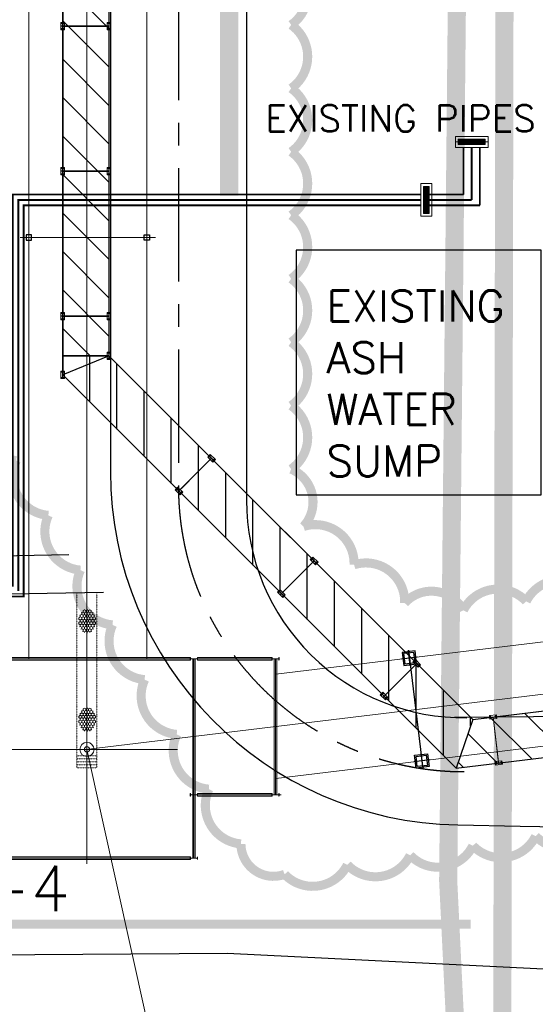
# Model space of a CAD drawing. Header units: inches. Extents: x -4968858 to -265257, y -220693 to 1871410.
# Tile 80 of 256: x -1857692 to -1829265, y 855249 to 909551. Entities that reach past the tile are written whole.
import ezdxf

# ---------------------------------------------------------------- set-up
doc = ezdxf.new("R2010")
doc.units = ezdxf.units.IN
doc.header["$MEASUREMENT"] = 0
for name, pattern in [('CENTER', [2, 1.25, -0.25, 0.25, -0.25]), ('CENTER2', [1.125, 0.75, -0.125, 0.125, -0.125]), ('CONTINOUS', [0]), ('DASHED2', [0.375, 0.25, -0.125]), ('DIVIDE', [31.75, 12.7, -6.35, 0, -6.35, 0, -6.35]), ('PHANTOM', [2.5, 1.25, -0.25, 0.25, -0.25, 0.25, -0.25])]:
    doc.linetypes.add(name, pattern=pattern)
for name, color, linetype, lineweight in [('01_Dimension', 12, 'Continuous', 13), ('01_Pipe Support', 31, 'Continuous', 13), ('BEV0012', 251, 'DIVIDE', 13), ('CEN', 120, 'CENTER', 13), ('HIDD', 2, 'DASHED2', 13), ('P', 250, 'Continuous', 100), ('PHANTOM', 5, 'PHANTOM', 5), ('PIPE_SK', 200, 'Continuous', 0)]:
    doc.layers.add(name, color=color, linetype=linetype, lineweight=lineweight)
for name, color, linetype in [('building', 7, 'Continuous'), ('Existing Drain', 253, 'Continuous'), ('Existing Units', 253, 'Continuous'), ('LAYER_17564_42344', 7, 'Continuous'), ('PHASE-II', 7, 'Continuous'), ('Piipeline', 4, 'Continuous'), ('PIPE RACK', 150, 'Continuous'), ('UNDER GROUND CABLE LINE', 183, 'Continuous')]:
    doc.layers.add(name, color=color, linetype=linetype)
doc.styles.add('ROMAND', font='romans.shx', dxfattribs={"height": 250})
doc.styles.add('ROMANS', font='romans.shx', dxfattribs={"width": 0.8})
doc.styles.add('RS', font='romans.shx')
pattern_1 = [(315, (-1402.3356, 47.0941), (1.0606602, 1.0606602), [])]

# ---------------------------------------------------------------- blocks, each defined once
blk = doc.blocks.new('A$C1B256FB0')
at = {"layer": 'PIPE_SK'}
h = blk.add_hatch(dxfattribs=at)
h.set_pattern_fill('ANSI31', color=256, scale=0.25, style=0)
h.set_pattern_definition([(45, (19.893322, 1.057228), (-0.022097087, 0.022097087), [])])
h.paths.add_polyline_path([(72.744, 3.418), (71.244, 3.418), (71.244, 3.618), (72.744, 3.618)])
h = blk.add_hatch(dxfattribs=at)
h.set_pattern_fill('ANSI31', color=256, scale=0.25, angle=90, style=0)
h.set_pattern_definition([(135, (71.954443, -51.783243), (-0.022097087, -0.022097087), [])])
h.paths.add_polyline_path([(69.594, 1.068), (69.594, -0.432), (69.394, -0.432), (69.394, 1.068)])
at = {"color": 30, "lineweight": 15, "const_width": 0.5}
blk.add_lwpolyline([(71.937, -39.619), (-83.712, -39.619)], dxfattribs=at)
at = {"layer": 'PIPE_SK'}
blk.add_line((71.094, 3.518), (72.894, 3.518), dxfattribs=at)
blk.add_line((71.094, 3.518), (72.894, 3.518), dxfattribs=at)
at = {"layer": 'PIPE_SK', "lineweight": -2}
for points in [[(71.094, 3.218), (72.894, 3.218), (72.894, 3.818), (71.094, 3.818)], [(71.244, 3.368), (72.744, 3.368), (72.744, 3.668), (71.244, 3.668)], [(72.744, 3.418), (71.244, 3.418), (71.244, 3.618), (72.744, 3.618)], [(69.794, -0.582), (69.794, 1.218), (69.194, 1.218), (69.194, -0.582)], [(69.644, -0.432), (69.644, 1.068), (69.344, 1.068), (69.344, -0.432)], [(69.594, 1.068), (69.594, -0.432), (69.394, -0.432), (69.394, 1.068)]]:
    blk.add_lwpolyline(points, close=True, dxfattribs=at)
at = {"layer": 'PIPE_SK', "color": 3, "lineweight": 15, "const_width": 0.1}
for points in [[(71.544, 3.218), (71.544, 0.618)], [(71.994, 3.218), (71.994, 0.318)], [(72.444, 0.018), (72.444, 3.218)], [(69.194, 0.618), (64.494, 0.618)], [(69.194, 0.318), (64.494, 0.318)], [(69.194, 0.018), (64.494, 0.018)], [(69.494, 0.018), (72.444, 0.018), (72.444, 0.018)]]:
    blk.add_lwpolyline(points, dxfattribs=at)
at = {"layer": 'PIPE_SK', "color": 5, "linetype": 'DASHED2', "lineweight": 15, "ltscale": 5, "const_width": 0.1}
for points in [[(64.494, 0.618), (46.694, 0.618), (46.694, -20.956), (33.32, -20.956)], [(64.494, 0.018), (47.294, 0.018), (47.294, -21.556), (33.92, -21.556)], [(64.494, 0.318), (46.994, 0.318), (46.994, -21.256)]]:
    blk.add_lwpolyline(points, dxfattribs=at)
at = {"layer": 'PIPE_SK', "color": 3, "lineweight": 15}
for points in [[(71.544, 0.618, 0.1, 0.1, 0), (69.494, 0.618, 0, 0, 0)], [(71.994, 0.318, 0.1, 0.1, 0), (69.494, 0.318, 0, 0, 0)]]:
    blk.add_lwpolyline(points, format="xyseb", dxfattribs=at)
blk = doc.blocks.new('A$C4D8A3F78')
at = {"layer": 'UNDER GROUND CABLE LINE'}
for points in [[(77749, 34557, 218671), (77749, 34557, 218671), (77749, 34557, 218671), (77749, 34557, 218671), (77749, 34557, 218671), (125709, 34716, 218568), (151454, 35207, 218554)], [(153368, 33124, 218506), (126442, 32642, 218600), (77093, 32408, 218650), (77093, 32408, 218650), (77093, 32408, 218650), (77093, 32408, 218650), (77093, 32408, 218650)]]:
    blk.add_polyline3d(points, dxfattribs=at)
blk = doc.blocks.new('AHP BLOCK')
at = {"layer": 'PIPE RACK'}
h = blk.add_hatch(dxfattribs=at)
h.set_pattern_fill('ANSI31', color=256, scale=12, angle=-90, style=0)
h.set_pattern_definition(pattern_1)
h.paths.add_polyline_path([(48.786, 67.448), (51.336, 67.448), (51.336, -6.731), (48.786, -6.731)])
h = blk.add_hatch(dxfattribs=at)
h.set_pattern_fill('ANSI31', color=256, scale=12, angle=225, style=0)
h.set_pattern_definition([(270, (-1402.3356, 47.0941), (1.5, -3e-16), [])])
h.paths.add_polyline_path([(48.786, -7.787), (48.786, -6.731), (51.336, -6.731), (71.396, -26.791), (70.47, -29.471)])
edge = h.paths.add_edge_path()
edge.add_line((51.336, -6.731), (71.396, -26.791))
edge.add_line((51.336, -6.731), (70.735, -26.13))
h = blk.add_hatch(dxfattribs=at)
h.set_pattern_fill('ANSI31', color=256, scale=12, angle=-90, style=0)
h.set_pattern_definition(pattern_1)
h.paths.add_polyline_path([(128.115, -19.966), (128.421, -22.498), (70.47, -29.471), (71.396, -26.791)])
at = {"layer": '01_Dimension'}
for p, q in [((48.79, 11.448, 0.025), (48.782, 11.448, 0.025)), ((48.79, 11.448, 0.025), (48.782, 11.448, 0.025)), ((51.332, 11.448, 0.025), (51.34, 11.448, 0.025)), ((51.332, 11.448, 0.025), (51.34, 11.448, 0.025)), ((48.79, 3.448, 0.025), (48.782, 3.448, 0.025)), ((48.79, 3.448, 0.025), (48.782, 3.448, 0.025)), ((51.332, 3.448, 0.025), (51.34, 3.448, 0.025)), ((51.332, 3.448, 0.025), (51.34, 3.448, 0.025)), ((48.79, -4.552, 0.025), (48.782, -4.552, 0.025)), ((48.79, -4.552, 0.025), (48.782, -4.552, 0.025)), ((51.332, -4.552, 0.025), (51.34, -4.552, 0.025)), ((51.332, -4.552, 0.025), (51.34, -4.552, 0.025)), ((51.332, -6.731, 0.025), (51.34, -6.731, 0.025)), ((51.332, -6.731, 0.025), (51.34, -6.731, 0.025)), ((48.79, -7.787, 0.025), (48.782, -7.787, 0.025)), ((48.79, -7.787, 0.025), (48.782, -7.787, 0.025)), ((56.99, -12.391, 0.025), (56.995, -12.385, 0.025)), ((56.99, -12.391, 0.025), (56.995, -12.385, 0.025)), ((55.755, -13.625, 0.025), (55.331, -14.05, 0.025)), ((55.192, -14.188, 0.025), (55.187, -14.194, 0.025)), ((55.192, -14.188, 0.025), (55.187, -14.194, 0.025)), ((62.647, -18.048, 0.025), (62.652, -18.042, 0.025)), ((62.647, -18.048, 0.025), (62.652, -18.042, 0.025)), ((60.849, -19.845, 0.025), (60.844, -19.851, 0.025)), ((60.849, -19.845, 0.025), (60.844, -19.851, 0.025))]:
    blk.add_line(p, q, dxfattribs=at)
at = {"layer": '01_Dimension', "color": 40}
blk.add_line((48.786, -7.787, 0.025), (70.47, -29.471, 0.025), dxfattribs=at)
at = {"layer": '01_Dimension', "color": 40, "extrusion": (0.188037, 0.024291, 0.981862)}
for p, q in [((72.516, -26.653, -4.244), (72.834, -29.287, -4.24)), ((72.516, -26.653, -4.244), (72.834, -29.287, -4.24)), ((72.822, -29.188, -4.241), (72.516, -26.657, -4.245)), ((72.726, -28.394, -4.241), (72.798, -28.99, -4.24)), ((72.726, -28.394, -4.241), (72.798, -28.99, -4.24))]:
    blk.add_line(p, q, dxfattribs=at)
at = {"layer": '01_Dimension', "extrusion": (0.188037, 0.024291, 0.981862)}
for p, q in [((72.517, -26.66, -4.244), (72.516, -26.653, -4.244)), ((72.517, -26.66, -4.244), (72.516, -26.653, -4.244)), ((72.821, -29.184, -4.24), (72.822, -29.192, -4.24)), ((72.821, -29.184, -4.24), (72.822, -29.192, -4.24))]:
    blk.add_line(p, q, dxfattribs=at)
at = {"layer": '01_Pipe Support', "linetype": 'CENTER2', "ltscale": 2}
for points, elevation in [([(48.886, 11.248), (48.886, 11.648), (48.686, 11.648), (48.686, 11.248)], 0.025), ([(48.886, 11.248), (48.886, 11.648), (48.686, 11.648), (48.686, 11.248)], 0.025), ([(51.236, 11.248), (51.236, 11.648), (51.436, 11.648), (51.436, 11.248)], 0.025), ([(51.236, 11.248), (51.236, 11.648), (51.436, 11.648), (51.436, 11.248)], 0.025), ([(48.886, 3.248), (48.886, 3.648), (48.686, 3.648), (48.686, 3.248)], 0.025), ([(48.886, 3.248), (48.886, 3.648), (48.686, 3.648), (48.686, 3.248)], 0.025), ([(51.236, 3.248), (51.236, 3.648), (51.436, 3.648), (51.436, 3.248)], 0.025), ([(51.236, 3.248), (51.236, 3.648), (51.436, 3.648), (51.436, 3.248)], 0.025), ([(48.886, -4.752), (48.886, -4.352), (48.686, -4.352), (48.686, -4.752)], 0.025), ([(48.886, -4.752), (48.886, -4.352), (48.686, -4.352), (48.686, -4.752)], 0.025), ([(51.236, -4.752), (51.236, -4.352), (51.436, -4.352), (51.436, -4.752)], 0.025), ([(51.236, -4.752), (51.236, -4.352), (51.436, -4.352), (51.436, -4.752)], 0.025), ([(51.236, -6.931), (51.236, -6.531), (51.436, -6.531), (51.436, -6.931)], 0.025), ([(51.236, -6.931), (51.236, -6.531), (51.436, -6.531), (51.436, -6.931)], 0.025), ([(48.886, -7.987), (48.886, -7.587), (48.686, -7.587), (48.686, -7.987)], 0.026), ([(48.886, -7.987), (48.886, -7.587), (48.686, -7.587), (48.686, -7.987)], 0.026), ([(57.063, -12.6), (56.781, -12.317), (56.922, -12.176), (57.205, -12.459)], 0.025), ([(57.063, -12.6), (56.781, -12.317), (56.922, -12.176), (57.205, -12.459)], 0.025), ([(55.402, -14.262), (55.119, -13.979), (54.977, -14.12), (55.26, -14.403)], 0.025), ([(55.402, -14.262), (55.119, -13.979), (54.977, -14.12), (55.26, -14.403)], 0.025), ([(62.72, -18.257), (62.437, -17.974), (62.579, -17.833), (62.862, -18.116)], 0.025), ([(62.72, -18.257), (62.437, -17.974), (62.579, -17.833), (62.862, -18.116)], 0.025), ([(61.059, -19.919), (60.776, -19.636), (60.634, -19.777), (60.917, -20.06)], 0.025), ([(61.059, -19.919), (60.776, -19.636), (60.634, -19.777), (60.917, -20.06)], 0.025), ([(68.377, -23.914), (68.094, -23.631), (68.236, -23.49), (68.519, -23.772)], 0.025), ([(68.377, -23.914), (68.094, -23.631), (68.236, -23.49), (68.519, -23.772)], 0.025), ([(66.715, -25.576), (66.433, -25.293), (66.291, -25.434), (66.574, -25.717)], 0.025), ([(66.715, -25.576), (66.433, -25.293), (66.291, -25.434), (66.574, -25.717)], 0.025)]:
    blk.add_lwpolyline(points, close=True, dxfattribs=dict(at, elevation=elevation))
at = {"layer": '01_Pipe Support'}
for points, elevation in [([(48.716, 11.298), (48.856, 11.298), (48.856, 11.301, 0.373885), (48.85, 11.308), (48.802, 11.314, -0.373885), (48.79, 11.328), (48.79, 11.568, -0.373885), (48.802, 11.582), (48.85, 11.589, 0.373885), (48.856, 11.596), (48.856, 11.598), (48.716, 11.598), (48.716, 11.596, 0.373885), (48.722, 11.589), (48.77, 11.582, -0.373885), (48.782, 11.568), (48.782, 11.328, -0.373885), (48.77, 11.314), (48.722, 11.308, 0.373885), (48.716, 11.301)], 0.025), ([(48.716, 11.298), (48.856, 11.298), (48.856, 11.301, 0.373885), (48.85, 11.308), (48.802, 11.314, -0.373885), (48.79, 11.328), (48.79, 11.568, -0.373885), (48.802, 11.582), (48.85, 11.589, 0.373885), (48.856, 11.596), (48.856, 11.598), (48.716, 11.598), (48.716, 11.596, 0.373885), (48.722, 11.589), (48.77, 11.582, -0.373885), (48.782, 11.568), (48.782, 11.328, -0.373885), (48.77, 11.314), (48.722, 11.308, 0.373885), (48.716, 11.301)], 0.025), ([(51.406, 11.298), (51.266, 11.298), (51.266, 11.301, -0.373885), (51.272, 11.308), (51.32, 11.314, 0.373885), (51.332, 11.328), (51.332, 11.568, 0.373885), (51.32, 11.582), (51.272, 11.589, -0.373885), (51.266, 11.596), (51.266, 11.598), (51.406, 11.598), (51.406, 11.596, -0.373885), (51.4, 11.589), (51.352, 11.582, 0.373885), (51.34, 11.568), (51.34, 11.328, 0.373885), (51.352, 11.314), (51.4, 11.308, -0.373885), (51.406, 11.301)], 0.025), ([(51.406, 11.298), (51.266, 11.298), (51.266, 11.301, -0.373885), (51.272, 11.308), (51.32, 11.314, 0.373885), (51.332, 11.328), (51.332, 11.568, 0.373885), (51.32, 11.582), (51.272, 11.589, -0.373885), (51.266, 11.596), (51.266, 11.598), (51.406, 11.598), (51.406, 11.596, -0.373885), (51.4, 11.589), (51.352, 11.582, 0.373885), (51.34, 11.568), (51.34, 11.328, 0.373885), (51.352, 11.314), (51.4, 11.308, -0.373885), (51.406, 11.301)], 0.025), ([(48.716, 3.298), (48.856, 3.298), (48.856, 3.301, 0.373885), (48.85, 3.308), (48.802, 3.314, -0.373885), (48.79, 3.328), (48.79, 3.568, -0.373885), (48.802, 3.582), (48.85, 3.589, 0.373885), (48.856, 3.596), (48.856, 3.598), (48.716, 3.598), (48.716, 3.596, 0.373885), (48.722, 3.589), (48.77, 3.582, -0.373885), (48.782, 3.568), (48.782, 3.328, -0.373885), (48.77, 3.314), (48.722, 3.308, 0.373885), (48.716, 3.301)], 0.025), ([(48.716, 3.298), (48.856, 3.298), (48.856, 3.301, 0.373885), (48.85, 3.308), (48.802, 3.314, -0.373885), (48.79, 3.328), (48.79, 3.568, -0.373885), (48.802, 3.582), (48.85, 3.589, 0.373885), (48.856, 3.596), (48.856, 3.598), (48.716, 3.598), (48.716, 3.596, 0.373885), (48.722, 3.589), (48.77, 3.582, -0.373885), (48.782, 3.568), (48.782, 3.328, -0.373885), (48.77, 3.314), (48.722, 3.308, 0.373885), (48.716, 3.301)], 0.025), ([(51.406, 3.298), (51.266, 3.298), (51.266, 3.301, -0.373885), (51.272, 3.308), (51.32, 3.314, 0.373885), (51.332, 3.328), (51.332, 3.568, 0.373885), (51.32, 3.582), (51.272, 3.589, -0.373885), (51.266, 3.596), (51.266, 3.598), (51.406, 3.598), (51.406, 3.596, -0.373885), (51.4, 3.589), (51.352, 3.582, 0.373885), (51.34, 3.568), (51.34, 3.328, 0.373885), (51.352, 3.314), (51.4, 3.308, -0.373885), (51.406, 3.301)], 0.025), ([(51.406, 3.298), (51.266, 3.298), (51.266, 3.301, -0.373885), (51.272, 3.308), (51.32, 3.314, 0.373885), (51.332, 3.328), (51.332, 3.568, 0.373885), (51.32, 3.582), (51.272, 3.589, -0.373885), (51.266, 3.596), (51.266, 3.598), (51.406, 3.598), (51.406, 3.596, -0.373885), (51.4, 3.589), (51.352, 3.582, 0.373885), (51.34, 3.568), (51.34, 3.328, 0.373885), (51.352, 3.314), (51.4, 3.308, -0.373885), (51.406, 3.301)], 0.025), ([(48.716, -4.702), (48.856, -4.702), (48.856, -4.699, 0.373885), (48.85, -4.692), (48.802, -4.686, -0.373885), (48.79, -4.672), (48.79, -4.432, -0.373885), (48.802, -4.418), (48.85, -4.411, 0.373885), (48.856, -4.404), (48.856, -4.402), (48.716, -4.402), (48.716, -4.404, 0.373885), (48.722, -4.411), (48.77, -4.418, -0.373885), (48.782, -4.432), (48.782, -4.672, -0.373885), (48.77, -4.686), (48.722, -4.692, 0.373885), (48.716, -4.699)], 0.025), ([(48.716, -4.702), (48.856, -4.702), (48.856, -4.699, 0.373885), (48.85, -4.692), (48.802, -4.686, -0.373885), (48.79, -4.672), (48.79, -4.432, -0.373885), (48.802, -4.418), (48.85, -4.411, 0.373885), (48.856, -4.404), (48.856, -4.402), (48.716, -4.402), (48.716, -4.404, 0.373885), (48.722, -4.411), (48.77, -4.418, -0.373885), (48.782, -4.432), (48.782, -4.672, -0.373885), (48.77, -4.686), (48.722, -4.692, 0.373885), (48.716, -4.699)], 0.025), ([(51.406, -4.702), (51.266, -4.702), (51.266, -4.699, -0.373885), (51.272, -4.692), (51.32, -4.686, 0.373885), (51.332, -4.672), (51.332, -4.432, 0.373885), (51.32, -4.418), (51.272, -4.411, -0.373885), (51.266, -4.404), (51.266, -4.402), (51.406, -4.402), (51.406, -4.404, -0.373885), (51.4, -4.411), (51.352, -4.418, 0.373885), (51.34, -4.432), (51.34, -4.672, 0.373885), (51.352, -4.686), (51.4, -4.692, -0.373885), (51.406, -4.699)], 0.025), ([(51.406, -4.702), (51.266, -4.702), (51.266, -4.699, -0.373885), (51.272, -4.692), (51.32, -4.686, 0.373885), (51.332, -4.672), (51.332, -4.432, 0.373885), (51.32, -4.418), (51.272, -4.411, -0.373885), (51.266, -4.404), (51.266, -4.402), (51.406, -4.402), (51.406, -4.404, -0.373885), (51.4, -4.411), (51.352, -4.418, 0.373885), (51.34, -4.432), (51.34, -4.672, 0.373885), (51.352, -4.686), (51.4, -4.692, -0.373885), (51.406, -4.699)], 0.025), ([(51.406, -6.881), (51.266, -6.881), (51.266, -6.879, -0.373885), (51.272, -6.872), (51.32, -6.865, 0.373885), (51.332, -6.851), (51.332, -6.611, 0.373885), (51.32, -6.597), (51.272, -6.59, -0.373885), (51.266, -6.583), (51.266, -6.581), (51.406, -6.581), (51.406, -6.583, -0.373885), (51.4, -6.59), (51.352, -6.597, 0.373885), (51.34, -6.611), (51.34, -6.851, 0.373885), (51.352, -6.865), (51.4, -6.872, -0.373885), (51.406, -6.879)], 0.025), ([(51.406, -6.881), (51.266, -6.881), (51.266, -6.879, -0.373885), (51.272, -6.872), (51.32, -6.865, 0.373885), (51.332, -6.851), (51.332, -6.611, 0.373885), (51.32, -6.597), (51.272, -6.59, -0.373885), (51.266, -6.583), (51.266, -6.581), (51.406, -6.581), (51.406, -6.583, -0.373885), (51.4, -6.59), (51.352, -6.597, 0.373885), (51.34, -6.611), (51.34, -6.851, 0.373885), (51.352, -6.865), (51.4, -6.872, -0.373885), (51.406, -6.879)], 0.025), ([(48.716, -7.937), (48.856, -7.937), (48.856, -7.935, 0.373885), (48.85, -7.928), (48.802, -7.921, -0.373885), (48.79, -7.907), (48.79, -7.667, -0.373885), (48.802, -7.653), (48.85, -7.647, 0.373885), (48.856, -7.64), (48.856, -7.637), (48.716, -7.637), (48.716, -7.64, 0.373885), (48.722, -7.647), (48.77, -7.653, -0.373885), (48.782, -7.667), (48.782, -7.907, -0.373885), (48.77, -7.921), (48.722, -7.928, 0.373885), (48.716, -7.935)], 0.026), ([(48.716, -7.937), (48.856, -7.937), (48.856, -7.935, 0.373885), (48.85, -7.928), (48.802, -7.921, -0.373885), (48.79, -7.907), (48.79, -7.667, -0.373885), (48.802, -7.653), (48.85, -7.647, 0.373885), (48.856, -7.64), (48.856, -7.637), (48.716, -7.637), (48.716, -7.64, 0.373885), (48.722, -7.647), (48.77, -7.653, -0.373885), (48.782, -7.667), (48.782, -7.907, -0.373885), (48.77, -7.921), (48.722, -7.928, 0.373885), (48.716, -7.935)], 0.026), ([(57.148, -12.445), (57.049, -12.544), (57.048, -12.542, -0.373885), (57.047, -12.533), (57.076, -12.494, 0.373885), (57.075, -12.476), (56.905, -12.306, 0.373885), (56.887, -12.305), (56.848, -12.334, -0.373885), (56.839, -12.333), (56.837, -12.331), (56.936, -12.232), (56.938, -12.234, -0.373885), (56.938, -12.243), (56.909, -12.282, 0.373885), (56.911, -12.3), (57.08, -12.47, 0.373885), (57.099, -12.471), (57.137, -12.442, -0.373885), (57.147, -12.443)], 0.025), ([(57.148, -12.445), (57.049, -12.544), (57.048, -12.542, -0.373885), (57.047, -12.533), (57.076, -12.494, 0.373885), (57.075, -12.476), (56.905, -12.306, 0.373885), (56.887, -12.305), (56.848, -12.334, -0.373885), (56.839, -12.333), (56.837, -12.331), (56.936, -12.232), (56.938, -12.234, -0.373885), (56.938, -12.243), (56.909, -12.282, 0.373885), (56.911, -12.3), (57.08, -12.47, 0.373885), (57.099, -12.471), (57.137, -12.442, -0.373885), (57.147, -12.443)], 0.025), ([(55.246, -14.347), (55.345, -14.248), (55.344, -14.246, 0.373885), (55.334, -14.245), (55.296, -14.275, -0.373885), (55.277, -14.273), (55.107, -14.103, -0.373885), (55.106, -14.085), (55.135, -14.046, 0.373885), (55.135, -14.037), (55.133, -14.036), (55.034, -14.135), (55.036, -14.136, 0.373885), (55.045, -14.137), (55.084, -14.108, -0.373885), (55.102, -14.109), (55.272, -14.279, -0.373885), (55.273, -14.297), (55.244, -14.336, 0.373885), (55.245, -14.345)], 0.025), ([(55.246, -14.347), (55.345, -14.248), (55.344, -14.246, 0.373885), (55.334, -14.245), (55.296, -14.275, -0.373885), (55.277, -14.273), (55.107, -14.103, -0.373885), (55.106, -14.085), (55.135, -14.046, 0.373885), (55.135, -14.037), (55.133, -14.036), (55.034, -14.135), (55.036, -14.136, 0.373885), (55.045, -14.137), (55.084, -14.108, -0.373885), (55.102, -14.109), (55.272, -14.279, -0.373885), (55.273, -14.297), (55.244, -14.336, 0.373885), (55.245, -14.345)], 0.025), ([(62.805, -18.101), (62.706, -18.2), (62.704, -18.199, -0.373885), (62.704, -18.19), (62.733, -18.151, 0.373885), (62.732, -18.132), (62.562, -17.963, 0.373885), (62.544, -17.961), (62.505, -17.991, -0.373885), (62.496, -17.99), (62.494, -17.988), (62.593, -17.889), (62.595, -17.891, -0.373885), (62.595, -17.9), (62.566, -17.939, 0.373885), (62.567, -17.957), (62.737, -18.127, 0.373885), (62.756, -18.128), (62.794, -18.099, -0.373885), (62.803, -18.1)], 0.025), ([(62.805, -18.101), (62.706, -18.2), (62.704, -18.199, -0.373885), (62.704, -18.19), (62.733, -18.151, 0.373885), (62.732, -18.132), (62.562, -17.963, 0.373885), (62.544, -17.961), (62.505, -17.991, -0.373885), (62.496, -17.99), (62.494, -17.988), (62.593, -17.889), (62.595, -17.891, -0.373885), (62.595, -17.9), (62.566, -17.939, 0.373885), (62.567, -17.957), (62.737, -18.127, 0.373885), (62.756, -18.128), (62.794, -18.099, -0.373885), (62.803, -18.1)], 0.025), ([(60.903, -20.004), (61.002, -19.905), (61, -19.903, 0.373885), (60.991, -19.902), (60.952, -19.931, -0.373885), (60.934, -19.93), (60.764, -19.76, -0.373885), (60.763, -19.742), (60.792, -19.703, 0.373885), (60.792, -19.694), (60.79, -19.692), (60.691, -19.791), (60.693, -19.793, 0.373885), (60.702, -19.794), (60.741, -19.764, -0.373885), (60.759, -19.766), (60.929, -19.936, -0.373885), (60.93, -19.954), (60.901, -19.993, 0.373885), (60.901, -20.002)], 0.025), ([(60.903, -20.004), (61.002, -19.905), (61, -19.903, 0.373885), (60.991, -19.902), (60.952, -19.931, -0.373885), (60.934, -19.93), (60.764, -19.76, -0.373885), (60.763, -19.742), (60.792, -19.703, 0.373885), (60.792, -19.694), (60.79, -19.692), (60.691, -19.791), (60.693, -19.793, 0.373885), (60.702, -19.794), (60.741, -19.764, -0.373885), (60.759, -19.766), (60.929, -19.936, -0.373885), (60.93, -19.954), (60.901, -19.993, 0.373885), (60.901, -20.002)], 0.025), ([(68.462, -23.758), (68.363, -23.857), (68.361, -23.856, -0.373885), (68.361, -23.846), (68.39, -23.808, 0.373885), (68.389, -23.789), (68.219, -23.619, 0.373885), (68.2, -23.618), (68.162, -23.647, -0.373885), (68.153, -23.647), (68.151, -23.645), (68.25, -23.546), (68.252, -23.548, -0.373885), (68.252, -23.557), (68.223, -23.596, 0.373885), (68.224, -23.614), (68.394, -23.784, 0.373885), (68.412, -23.785), (68.451, -23.756, -0.373885), (68.46, -23.757)], 0.025), ([(68.462, -23.758), (68.363, -23.857), (68.361, -23.856, -0.373885), (68.361, -23.846), (68.39, -23.808, 0.373885), (68.389, -23.789), (68.219, -23.619, 0.373885), (68.2, -23.618), (68.162, -23.647, -0.373885), (68.153, -23.647), (68.151, -23.645), (68.25, -23.546), (68.252, -23.548, -0.373885), (68.252, -23.557), (68.223, -23.596, 0.373885), (68.224, -23.614), (68.394, -23.784, 0.373885), (68.412, -23.785), (68.451, -23.756, -0.373885), (68.46, -23.757)], 0.025), ([(66.56, -25.66), (66.659, -25.561), (66.657, -25.56, 0.373885), (66.648, -25.559), (66.609, -25.588, -0.373885), (66.591, -25.587), (66.421, -25.417, -0.373885), (66.42, -25.399), (66.449, -25.36, 0.373885), (66.448, -25.351), (66.447, -25.349), (66.348, -25.448), (66.349, -25.45, 0.373885), (66.359, -25.451), (66.397, -25.421, -0.373885), (66.416, -25.423), (66.586, -25.592, -0.373885), (66.587, -25.611), (66.558, -25.65, 0.373885), (66.558, -25.659)], 0.025), ([(66.56, -25.66), (66.659, -25.561), (66.657, -25.56, 0.373885), (66.648, -25.559), (66.609, -25.588, -0.373885), (66.591, -25.587), (66.421, -25.417, -0.373885), (66.42, -25.399), (66.449, -25.36, 0.373885), (66.448, -25.351), (66.447, -25.349), (66.348, -25.448), (66.349, -25.45, 0.373885), (66.359, -25.451), (66.397, -25.421, -0.373885), (66.416, -25.423), (66.586, -25.592, -0.373885), (66.587, -25.611), (66.558, -25.65, 0.373885), (66.558, -25.659)], 0.025)]:
    blk.add_lwpolyline(points, format="xyb", close=True, dxfattribs=dict(at, elevation=elevation))
at = {"layer": '01_Pipe Support', "linetype": 'CENTER2', "ltscale": 2, "extrusion": (0.188037, 0.024291, 0.981862), "elevation": 8.821}
for points in [[(-35.829, -68.265), (-35.826, -67.865), (-35.626, -67.867), (-35.629, -68.267)], [(-35.829, -68.265), (-35.826, -67.865), (-35.626, -67.867), (-35.629, -68.267)], [(-38.179, -68.245), (-38.176, -67.845), (-38.376, -67.843), (-38.379, -68.243)], [(-38.179, -68.245), (-38.176, -67.845), (-38.376, -67.843), (-38.379, -68.243)]]:
    blk.add_lwpolyline(points, close=True, dxfattribs=at)
at = {"layer": '01_Pipe Support', "extrusion": (0.188037, 0.024291, 0.981862), "elevation": 8.821}
for points in [[(-35.659, -68.216), (-35.799, -68.215), (-35.799, -68.213, -0.373885), (-35.793, -68.206), (-35.744, -68.2, 0.373885), (-35.732, -68.186), (-35.73, -67.946, 0.373885), (-35.742, -67.932), (-35.79, -67.925, -0.373885), (-35.796, -67.918), (-35.796, -67.915), (-35.656, -67.916), (-35.656, -67.919, -0.373885), (-35.662, -67.926), (-35.71, -67.932, 0.373885), (-35.723, -67.946), (-35.725, -68.186, 0.373885), (-35.713, -68.2), (-35.665, -68.207, -0.373885), (-35.659, -68.214)], [(-35.659, -68.216), (-35.799, -68.215), (-35.799, -68.213, -0.373885), (-35.793, -68.206), (-35.744, -68.2, 0.373885), (-35.732, -68.186), (-35.73, -67.946, 0.373885), (-35.742, -67.932), (-35.79, -67.925, -0.373885), (-35.796, -67.918), (-35.796, -67.915), (-35.656, -67.916), (-35.656, -67.919, -0.373885), (-35.662, -67.926), (-35.71, -67.932, 0.373885), (-35.723, -67.946), (-35.725, -68.186, 0.373885), (-35.713, -68.2), (-35.665, -68.207, -0.373885), (-35.659, -68.214)], [(-38.349, -68.193), (-38.209, -68.195), (-38.209, -68.192, 0.373885), (-38.215, -68.185), (-38.263, -68.178, -0.373885), (-38.275, -68.164), (-38.272, -67.924, -0.373885), (-38.26, -67.91), (-38.212, -67.904, 0.373885), (-38.206, -67.897), (-38.206, -67.895), (-38.346, -67.893), (-38.346, -67.896, 0.373885), (-38.34, -67.903), (-38.292, -67.91, -0.373885), (-38.28, -67.924), (-38.282, -68.164, -0.373885), (-38.294, -68.178), (-38.343, -68.184, 0.373885), (-38.349, -68.191)], [(-38.349, -68.193), (-38.209, -68.195), (-38.209, -68.192, 0.373885), (-38.215, -68.185), (-38.263, -68.178, -0.373885), (-38.275, -68.164), (-38.272, -67.924, -0.373885), (-38.26, -67.91), (-38.212, -67.904, 0.373885), (-38.206, -67.897), (-38.206, -67.895), (-38.346, -67.893), (-38.346, -67.896, 0.373885), (-38.34, -67.903), (-38.292, -67.91, -0.373885), (-38.28, -67.924), (-38.282, -68.164, -0.373885), (-38.294, -68.178), (-38.343, -68.184, 0.373885), (-38.349, -68.191)]]:
    blk.add_lwpolyline(points, format="xyb", close=True, dxfattribs=at)
at = {"layer": 'PIPE RACK'}
for p, q in [((51.336, 71.012, 0.025), (51.336, -6.731, 0.025)), ((48.786, 67.448, 0.025), (48.786, -7.787, 0.025)), ((51.34, 11.448, 0.024), (48.686, 11.448, 0.024)), ((51.34, 11.448, 0.024), (48.686, 11.448, 0.024)), ((48.786, 11.448, 0.024), (51.336, 11.448, 0.024)), ((49.586, 11.448, 0.025), (48.986, 11.448, 0.025)), ((49.586, 11.448, 0.025), (48.986, 11.448, 0.025)), ((51.34, 3.448, 0.024), (48.686, 3.448, 0.024)), ((51.34, 3.448, 0.024), (48.686, 3.448, 0.024)), ((48.786, 3.448, 0.024), (51.336, 3.448, 0.024)), ((49.586, 3.448, 0.025), (48.986, 3.448, 0.025)), ((49.586, 3.448, 0.025), (48.986, 3.448, 0.025)), ((51.34, -4.552, 0.024), (48.686, -4.552, 0.024)), ((51.34, -4.552, 0.024), (48.686, -4.552, 0.024)), ((48.786, -4.552, 0.024), (51.336, -4.552, 0.024)), ((49.586, -4.552, 0.025), (48.986, -4.552, 0.025)), ((49.586, -4.552, 0.025), (48.986, -4.552, 0.025)), ((51.34, -6.731, 0.024), (48.786, -7.787, 0.025)), ((51.336, -6.731, 0.025), (70.735, -26.13, 0.025)), ((51.336, -6.731, 0.025), (71.396, -26.791, 0.025)), ((55.19, -14.191, 0.024), (56.993, -12.388, 0.024)), ((55.755, -13.625, 0.025), (55.331, -14.05, 0.025)), ((62.652, -18.042, 0.024), (60.776, -19.919, 0.024)), ((62.652, -18.042, 0.024), (60.776, -19.919, 0.024)), ((68.309, -23.699, 0.024), (66.433, -25.576, 0.024)), ((68.309, -23.699, 0.024), (66.433, -25.576, 0.024)), ((66.503, -25.505, 0.024), (68.306, -23.702, 0.024))]:
    blk.add_line(p, q, dxfattribs=at)
at = {"layer": 'PIPE RACK', "extrusion": (0.188037, 0.024291, 0.981862)}
for p, q in [((71.396, -26.791, -4.027), (128.115, -19.966, -15.058)), ((72.029, -26.715, -4.15), (127.107, -20.087, -14.862)), ((70.47, -29.471, -3.783), (128.421, -22.498, -15.054))]:
    blk.add_line(p, q, dxfattribs=at)
at = {"layer": 'PIPE RACK'}
for points, elevation in [([(48.786, 67.448), (51.336, 67.448), (51.336, -6.731), (48.786, -6.731)], 0.024), ([(48.786, -7.787), (48.786, -6.731), (51.336, -6.731), (71.396, -26.791), (70.47, -29.471)], 0.025)]:
    blk.add_lwpolyline(points, close=True, dxfattribs=dict(at, elevation=elevation))
blk = doc.blocks.new('A$C69534461')
at = {"layer": 'Existing Drain'}
blk.add_polyline3d([(63553, 12512, 218674), (109751, 12871, 218585), (160182, 13221, 218682), (188766, 11812, 218452)], dxfattribs=at)
blk = doc.blocks.new('A$C73256F0B')
at = {"ltscale": 250}
for p, q in [((-5940, 3562, -9462097017360), (-5940, -3020, -9462097017360)), ((-5940, 2690, -9462097017360), (-5940, 3562, -9462097017360)), ((-5503, 3126, -9462097017360), (-6376, 3126, -9462097017360)), ((-5940, -2148, -9462097017360), (-5940, -3020, -9462097017360)), ((-5503, -2584, -9462097017360), (-6376, -2584, -9462097017360))]:
    blk.add_line(p, q, dxfattribs=at)
for points in [[(-6297, 2769), (-5582, 2769), (-5582, 3483), (-6297, 3483)], [(-5655, 3411), (-6224, 3411), (-6224, 2841), (-5655, 2841)], [(-6297, -2226), (-5582, -2226), (-5582, -2941), (-6297, -2941)], [(-5655, -2868), (-6224, -2868), (-6224, -2299), (-5655, -2299)]]:
    blk.add_lwpolyline(points, close=True, dxfattribs=at)
blk = doc.blocks.new('A$C59736624')
at = {"linetype": 'Continuous', "elevation": 0}
for points in [[(-714, 3195), (-414, 3195), (-414, 2895), (-714, 2895)], [(-714, -3602), (-414, -3602), (-414, -3302), (-714, -3302)]]:
    blk.add_lwpolyline(points, close=True, dxfattribs=at)
at = {"layer": 'CEN', "linetype": 'CENTER', "ltscale": 500}
for p, q in [((-565, 3525, 0), (-565, -3932)), ((-1126, 3047, 0), (-4, 3047, 0)), ((-1113, -253, 0), (-4, -253, 0)), ((-1126, -3453, 0), (-4, -3453, 0))]:
    blk.add_line(p, q, dxfattribs=at)
blk = doc.blocks.new('CHP BLOCK')
at = {"layer": 'BEV0012', "ltscale": 0.0002}
h = blk.add_hatch(dxfattribs=at)
h.set_pattern_fill('HONEY', color=256, scale=0.7, angle=-90, style=0)
h.set_pattern_definition([(90, (-1123.70589, -1129.67024), (-0.0757772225, 0.13125), [0.0875, -0.175]), (210, (-1123.70589, -1129.67024), (-0.075777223, -0.1312499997), [0.0875, -0.175]), (150, (-1123.70589, -1129.67024), (-0.1515544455, 3e-10), [-0.175, 0.0875])])
edge = h.paths.add_edge_path()
edge.add_ellipse((50.855, -23.001), major_axis=(0, -0.669), ratio=0.704543, start_angle=0, end_angle=360, ccw=False)
h = blk.add_hatch(dxfattribs=at)
h.set_pattern_fill('HONEY', color=256, scale=0.7, angle=-90, style=0)
h.set_pattern_definition([(90, (-1123.70589, -1135.09868), (-0.0757772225, 0.13125), [0.0875, -0.175]), (210, (-1123.70589, -1135.09868), (-0.075777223, -0.1312499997), [0.0875, -0.175]), (150, (-1123.70589, -1135.09868), (-0.1515544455, 3e-10), [-0.175, 0.0875])])
edge = h.paths.add_edge_path()
edge.add_ellipse((50.855, -28.429), major_axis=(0, -0.669), ratio=0.704543, start_angle=0, end_angle=360, ccw=False)
at = {"color": 3, "lineweight": 15}
for p, q in [((61.251, -25.933, -428826589563.779), (483.502, 25.204, -428826589563.779)), ((61.251, -31.685, -428826589563.779), (483.502, 19.452, -428826589563.779))]:
    blk.add_line(p, q, dxfattribs=at)
at = {"color": 2, "linetype": 'CONTINOUS', "lineweight": 15}
blk.add_line((50.842, -30.077, -0.301), (54.113, -44.845), dxfattribs=at)
at = {"color": 193, "linetype": 'CONTINOUS', "lineweight": 15}
for points in [[(47.642, 22.472), (54.142, 22.472), (54.142, -1.846), (47.642, -1.846)], [(47.642, -1.846), (54.142, -1.846), (54.142, -25.076), (47.642, -25.076)]]:
    blk.add_lwpolyline(points, close=True, dxfattribs=at)
at = {"linetype": 'CONTINOUS', "lineweight": 15}
blk.add_circle((50.842, -30.076), 0.392, dxfattribs=at)
blk.add_circle((50.842, -30.076), 0.392, dxfattribs=at)
at = {"layer": 'BEV0012', "ltscale": 0.0002}
for p, q in [((50.29, -31.094, 14967.998), (50.29, -21.497, -7283.216)), ((51.39, -31.094, 14967.998), (51.39, -21.497, -7283.216)), ((51.39, -30.424, 22250.909), (50.29, -30.424, 22250.909)), ((50.29, -30.59, 14828.679), (51.39, -30.59, 14828.679)), ((51.39, -30.759, 22250.909), (50.29, -30.759, 22250.909)), ((50.29, -30.925, 14828.679), (51.39, -30.925, 14828.679))]:
    blk.add_line(p, q, dxfattribs=at)
at = {"layer": 'BEV0012', "ltscale": 0.0002, "elevation": 22250.909}
blk.add_lwpolyline([(51.39, -31.094), (50.29, -31.094)], dxfattribs=at)
at = {"layer": 'CEN', "color": 1, "lineweight": 15, "ltscale": 3000}
for p, q in [((50.842, -27.722), (50.842, 142.966)), ((491.503, 23.297), (50.781, -30.076, -0.301))]:
    blk.add_line(p, q, dxfattribs=at)
at = {"layer": 'CEN', "linetype": 'CENTER', "ltscale": 500}
for p, q in [((50.842, -24.595), (50.842, -20.767)), ((50.842, -36.379, -0.303), (50.842, -24.596, -0.303)), ((61.242, -25.077, -0.303), (56.742, -25.076, -0.303)), ((61.242, -32.581, -0.303), (61.242, -25.077, -0.303)), ((55.838, -30.076, -0.303), (43.432, -30.076, -0.303)), ((56.742, -32.576, -0.305), (61.556, -32.576, -0.305))]:
    blk.add_line(p, q, dxfattribs=at)
at = {"layer": 'CEN', "linetype": 'CENTER', "ltscale": 500, "elevation": -0.303}
blk.add_lwpolyline([(43.742, -36.076), (43.742, -25.076), (56.742, -25.076), (56.742, -36.076)], close=True, dxfattribs=at)
at = {"layer": 'HIDD', "color": 8, "linetype": 'Continuous'}
for p, q in [((43.942, -25.006, -0.303), (56.542, -25.006, -0.303)), ((43.942, -25.146, -0.303), (56.542, -25.146, -0.303)), ((56.672, -36.072, -0.303), (56.672, -25.081, -0.303)), ((56.812, -36.072, -0.303), (56.812, -25.081, -0.303)), ((56.943, -25.006, -0.303), (61.043, -25.006, -0.303)), ((61.043, -25.146, -0.303), (56.943, -25.146, -0.303)), ((61.172, -32.572, -0.303), (61.172, -25.081, -0.303)), ((61.312, -32.572, -0.303), (61.312, -25.081, -0.303)), ((56.942, -32.506, -0.303), (61.042, -32.506, -0.303)), ((61.042, -32.646, -0.303), (56.942, -32.646, -0.303)), ((43.942, -36.006, -0.303), (56.542, -36.006, -0.303)), ((43.942, -36.146, -0.303), (56.542, -36.146, -0.303))]:
    blk.add_line(p, q, dxfattribs=at)
at = {"layer": 'HIDD', "color": 8, "linetype": 'Continuous', "elevation": -0.303}
for points in [[(56.942, -25.146), (56.942, -25.006), (56.936, -25.006, 0.383864), (56.929, -25.012), (56.923, -25.06, -0.383864), (56.909, -25.072), (56.574, -25.072, -0.373885), (56.561, -25.06), (56.554, -25.012, 0.373885), (56.547, -25.006), (56.542, -25.006), (56.542, -25.146), (56.547, -25.146, 0.383864), (56.554, -25.14), (56.561, -25.093, -0.383864), (56.574, -25.081), (56.909, -25.081, -0.373885), (56.923, -25.093), (56.929, -25.14, 0.373885), (56.936, -25.146), (56.942, -25.146)], [(61.442, -25.146), (61.442, -25.006), (61.436, -25.006, 0.383864), (61.429, -25.012), (61.423, -25.06, -0.383864), (61.409, -25.072), (61.074, -25.072, -0.373885), (61.061, -25.06), (61.054, -25.012, 0.373885), (61.047, -25.006), (61.042, -25.006), (61.042, -25.146), (61.047, -25.146, 0.383864), (61.054, -25.14), (61.061, -25.093, -0.383864), (61.074, -25.081), (61.409, -25.081, -0.373885), (61.423, -25.093), (61.429, -25.14, 0.373885), (61.436, -25.146), (61.442, -25.146)], [(56.942, -32.646), (56.942, -32.506), (56.936, -32.506, 0.383864), (56.929, -32.513), (56.923, -32.56, -0.383864), (56.909, -32.572), (56.574, -32.572, -0.373885), (56.561, -32.56), (56.554, -32.513, 0.373885), (56.547, -32.506), (56.542, -32.506), (56.542, -32.646), (56.547, -32.646, 0.383864), (56.554, -32.64), (56.561, -32.593, -0.383864), (56.574, -32.581), (56.909, -32.581, -0.373885), (56.923, -32.593), (56.929, -32.64, 0.373885), (56.936, -32.646), (56.942, -32.646)], [(61.442, -32.646), (61.442, -32.506), (61.436, -32.506, 0.383864), (61.429, -32.513), (61.423, -32.56, -0.383864), (61.409, -32.572), (61.074, -32.572, -0.373885), (61.061, -32.56), (61.054, -32.513, 0.373885), (61.047, -32.506), (61.042, -32.506), (61.042, -32.646), (61.047, -32.646, 0.383864), (61.054, -32.64), (61.061, -32.593, -0.383864), (61.074, -32.581), (61.409, -32.581, -0.373885), (61.423, -32.593), (61.429, -32.64, 0.373885), (61.436, -32.646), (61.442, -32.646)], [(56.942, -36.146), (56.942, -36.006), (56.936, -36.006, 0.383864), (56.929, -36.012), (56.923, -36.06, -0.383864), (56.909, -36.072), (56.574, -36.072, -0.373885), (56.561, -36.06), (56.554, -36.012, 0.373885), (56.547, -36.006), (56.542, -36.006), (56.542, -36.146), (56.547, -36.146, 0.383864), (56.554, -36.14), (56.561, -36.093, -0.383864), (56.574, -36.081), (56.909, -36.081, -0.373885), (56.923, -36.093), (56.929, -36.14, 0.373885), (56.936, -36.146), (56.942, -36.146)]]:
    blk.add_lwpolyline(points, format="xyb", dxfattribs=at)
at = {"layer": 'LAYER_17564_42344', "color": 7, "linetype": 'Continuous', "lineweight": 0}
blk.add_circle((50.842, -30.076, -0.303), 0.147, dxfattribs=at)
at = {"layer": 'PHANTOM', "linetype": 'Continuous'}
blk.add_line((47.687, -25.076, -0.602), (53.997, -25.076, -0.602), dxfattribs=at)
at = {"linetype": 'Continuous', "xscale": 0.001, "yscale": 0.001, "zscale": 0.001, "rotation": 270}
blk.add_blockref('A$C59736624', (51.095, -2.41), dxfattribs=at)
at = {"ltscale": 250, "xscale": 0.001, "yscale": 0.001, "zscale": 0.001, "rotation": 6.905167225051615}
blk.add_blockref('A$C73256F0B', (74.891, -27.43, -419364492546.419), dxfattribs=at)
at = {"layer": 'PHASE-II', "color": 3, "lineweight": 15, "style": 'ROMANS', "text_generation_flag": 6}
blk.add_text('TP-4', height=2.5, rotation=180.003, dxfattribs=at).set_placement((40.992, -38.992, 0.303))
blk = doc.blocks.new('A$C412216A9')
at = {"layer": 'Existing Units'}
blk.add_line((172912, 20294), (176343, 20235), dxfattribs=at)
for points in [[(412963, 86875, 219577), (412855, 78088, 219164), (412565, 74006, 218984), (410885, 67307, 218692), (409423, 64627, 218629), (406136, 62062, 218577), (390060, 60609, 218567), (361271, 60137, 218656), (330068, 59639, 218549), (306472, 59562, 218512), (293440, 58932, 218536), (286596, 55843, 218456), (279186, 51685, 218454), (265010, 43403, 218436), (249880, 34486, 218372), (243713, 31612, 218429), (231339, 27103, 218659), (225099, 26603, 218601), (191180, 26429, 218512), (177083, 26254, 218484), (172716, 26219, 218498)], [(176343, 20235, 0), (186095, 20066, 0), (187428, 19020, 0), (188476, 16854, 0), (188873, 12002, 0)]]:
    blk.add_polyline3d(points, dxfattribs=at)

msp = doc.modelspace()

# ---------------------------------------------------------------- linework, layer by layer
at = {"color": 6, "linetype": 'CENTER', "ltscale": 5000}
msp.add_line((-1848942.2, 931363.9), (-1848942.1, 883829.2), dxfattribs=at)
at = {"color": 242, "lineweight": 15, "const_width": 1000}
msp.add_lwpolyline([(-1846140, 1086500.3), (-1846140, 899843.6)], dxfattribs=at)
at = {"color": 1, "linetype": 'CONTINOUS', "lineweight": 15, "const_width": 500}
for points in [[(-1825785, 865048.1, -0.5205671), (-1829245.2, 864521.7, -0.5205671), (-1832705.4, 863995.3, -0.5205671), (-1836165.6, 863469, -0.5205671), (-1839625.8, 862942.6, -0.5205671), (-1843086, 862416.2, -0.5205671), (-1845495, 864094.4, -0.5205671), (-1847264.4, 867114.2, -0.5205671), (-1849033.7, 870134.1, -0.5205671), (-1850803, 873153.9, -0.5205671), (-1852572.4, 876173.7, -0.5205671), (-1854341.7, 879193.6, -0.5205671), (-1856111, 882213.4, -0.5205671), (-1857880.4, 885233.3, -0.5205671), (-1859649.7, 888253.1, -0.5216671), (-1861408.9, 891810.7, -0.6358808), (-1859720.9, 895233.8, -0.5205671), (-1859720.9, 898733.8, -0.5205671), (-1859720.9, 902233.8, -0.5205671), (-1859720.9, 905733.8, -0.5205671), (-1859720.9, 909233.8, -0.5205671), (-1859720.9, 912733.8, -0.5205671)], [(-1842724.3, 912764.1, -0.5205671), (-1842724.3, 909264.1, -0.5205671), (-1842724.3, 905764.1, -0.5205671), (-1842724.3, 902264.1, -0.5205671), (-1842724.3, 898764.1, -0.5205671), (-1842724.3, 895264.1, -0.5205671), (-1842724.3, 891764.1, -0.5205671), (-1842724.3, 888264.1, -0.5205671), (-1842724.3, 884764.1, -0.5205671), (-1842048.7, 881600.1, -0.5205671), (-1839257.6, 879488.2, -0.5205671), (-1836466.6, 877376.4, -0.5205671), (-1833233.4, 876976.5, -0.5205671), (-1829768.7, 877472.8, -0.5205671), (-1826304.1, 877969.1, -0.5205671)]]:
    msp.add_lwpolyline(points, format="xyb", dxfattribs=at)
at = {"color": 6, "linetype": 'CENTER', "ltscale": 5000}
msp.add_arc((-1833192.1, 883829.2), 15750, 180.00012, 270, dxfattribs=at)
at = {"layer": 'building', "color": 8, "ltscale": 0.15}
msp.add_lwpolyline([(-1842442.1, 883343.6), (-1828942.1, 883343.6), (-1828942.1, 896843.6), (-1842442.1, 896843.6)], close=True, dxfattribs=at)
at = {"layer": 'P', "color": 142, "linetype": 'Continuous', "lineweight": 30}
for p, q in [((-1845192.2, 930374.7), (-1845192.1, 883050.9)), ((-1852692.2, 927127.1), (-1852692.1, 884635.1))]:
    msp.add_line(p, q, dxfattribs=at)
for centre, radius, end in [((-1833192.1, 884635.1), 19500, 269.00718), ((-1833192.1, 883050.9), 12000, 270.71123)]:
    msp.add_arc(centre, radius, 180.00012, end, dxfattribs=at)
at = {"layer": 'Piipeline', "color": 8, "ltscale": 0.15, "const_width": 1000}
for points in [[(-1833464.5, 1032085.6), (-1833402.1, 995560.6), (-1833417.1, 985506.6), (-1830130.1, 985948.6), (-1830044.1, 945776.1), (-1833437.1, 945801.6), (-1833431.1, 938131.6), (-1833431.1, 926293.6), (-1834067.1, 862049.6), (-1833476.1, 849943.6)], [(-1831092.1, 849944.6), (-1830931.1, 926282.6), (-1830990.1, 938097.6), (-1831008.1, 945783.3)]]:
    msp.add_lwpolyline(points, dxfattribs=at)
at = {"layer": 'Piipeline', "const_width": 1000}
msp.add_lwpolyline([(-1831092.1, 849944.6), (-1830931.1, 926282.6), (-1830990.1, 938097.6), (-1831008.1, 945783.3)], dxfattribs=at)

# ---------------------------------------------------------------- block references
at = {"color": 1, "linetype": 'CONTINOUS', "lineweight": 15, "xscale": 1000, "yscale": 1000, "zscale": 1000}
for name, p in [('AHP BLOCK', (-1904106.5, 897749.5)), ('CHP BLOCK', (-1904826.7, 899380.6)), ('A$C1B256FB0', (-1904765.2, 899291.1))]:
    msp.add_blockref(name, p, dxfattribs=at)
at = {"linetype": 'CONTINOUS', "lineweight": 15}
for name in ['A$C412216A9', 'A$C69534461', 'A$C4D8A3F78']:
    msp.add_blockref(name, (-2006442.1, 844843.6), dxfattribs=at)

# ---------------------------------------------------------------- texts
at = {"color": 7, "lineweight": 15, "insert": (-1844155.9, 904831.8, 629593.2), "char_height": 1455.7, "width": 16350.885, "attachment_point": 1, "style": 'RS'}
msp.add_mtext('EXISTING PIPES', dxfattribs=at)
at = {"layer": 'building', "color": 8, "ltscale": 0.15, "insert": (-1840779, 894619.6), "char_height": 1710.123, "width": 10827.648, "attachment_point": 1, "style": 'ROMAND'}
msp.add_mtext('EXISTING ASH WATER SUMP', dxfattribs=at)

doc.saveas('drawing.dxf')
